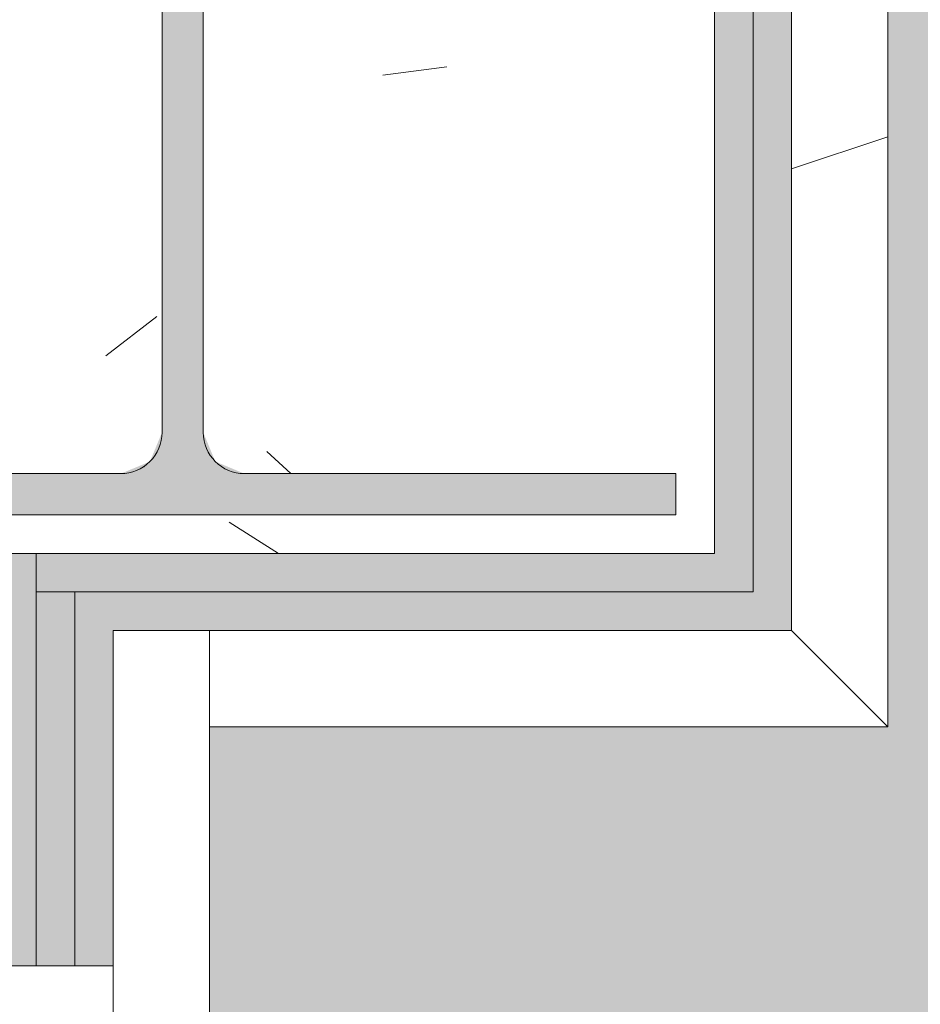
# Model space of a CAD drawing. Header units: millimetres. Extents: x 5980700 to 6194397, y -12939 to 2351883.
# Tile 25 of 124: x 6023979 to 6024213, y 1094 to 1350. Entities that reach past the tile are written whole.
import ezdxf

# ---------------------------------------------------------------- set-up
doc = ezdxf.new("R2010")
doc.units = ezdxf.units.MM
for name, color, linetype, lineweight in [('A-FLOR-PATT', 8, 'Continuous', 18), ('A-GLAZ', 151, 'Continuous', 9), ('A-WALL', 113, 'Continuous', 18), ('A-WALL-PATT', 111, 'Continuous', 25), ('S-COLS', 52, 'Continuous', 9)]:
    doc.layers.add(name, color=color, linetype=linetype, lineweight=lineweight)
pattern_1 = [(216.87, (166.6, 416.5), (1249.498511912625, 833.0022321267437), [208.25, -1874.25]), (206.565, (416.5, 291.55), (-416.4997849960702, -416.4999353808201), [465.661, -465.661]), (198.435, (416.5, 83.3), (-832.9995359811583, -416.5008561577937), [263.4179999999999, -1053.671])]

# ---------------------------------------------------------------- blocks, each defined once
blk = doc.blocks.new('FX-HRT-JANELA_CORRER-4FLS - 270x190cm-4FLS-ALU-3_0cmFolha 5-V61-PLANTA DE CAIMENTO DE PISOS - TÉRREO')
at = {"layer": 'A-GLAZ', "color": 130}
for p, q in [((1349.999999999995, -77.49999999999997), (1349.999999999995, 12.49999999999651)), ((1329.999999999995, -77.5), (1349.999999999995, -77.49999999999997))]:
    blk.add_line(p, q, dxfattribs=at)
blk = doc.blocks.new('FX-PNC-PILAR-TP2 - FX-PNC-PILAR-TP01-4296264-PLANTA DE CAIMENTO DE PISOS - TÉRREO')
at = {"layer": 'A-WALL-PATT', "lineweight": 5}
h = blk.add_hatch(dxfattribs=at)
h.set_pattern_fill('FP_108', color=135, style=0, pattern_type=2)
h.set_pattern_definition([(49.99999999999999, (2e-05, -3e-05), (364.3679291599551, -31.87829433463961), [38.1, -419.1]), (355, (2e-05, -3e-05), (-70.48585119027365, 382.1133031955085), [30.48, -335.28]), (100.451, (30.364, -2.657), (293.8850033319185, 350.2333756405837), [32.38, -356.18]), (46.184, (2e-05, 101.6), (542.1584806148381, -84.08582678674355), [57.15, -628.65]), (96.636, (45.18, 94.59299999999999), (474.8048986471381, 494.8554198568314), [48.57, -534.27]), (351.184, (2e-05, 101.6), (474.8101998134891, 494.8500824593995), [45.72, -502.92]), (21, (50.8, 76.2), (303.2284677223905, -204.530461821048), [38.1, -419.1]), (326, (50.8, 76.2), (123.6038908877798, 368.3760440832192), [30.48, -335.28]), (71.45100000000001, (76.069, 59.15600000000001), (426.8341253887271, 163.8427355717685), [32.38, -356.18]), (37.50000000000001, (2e-05, -3e-05), (6.176645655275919, 169.1101515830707), [16.764, -314.452, 16.764, -323.596, -336.55]), (37.50000000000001, (2e-05, -3e-05), (6.176645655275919, 169.1101515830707), [-671.576, 16.764, -319.786]), (7.499999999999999, (2e-05, -3e-05), (133.63887623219, 200.3614940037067), [16.764, -177.292, 16.764, -306.832, -128.27]), (7.499999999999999, (2e-05, -3e-05), (133.63887623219, 200.3614940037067), [-517.6519999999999, 16.764, -111.506]), (327.5, (-113.284, -3e-05), (271.1818188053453, -11.45836264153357), [16.764, -110.236, 16.764, -379.476, -525.78]), (327.5, (-113.284, -3e-05), (271.1818188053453, -11.45836264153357), [-523.24, 16.764, -509.016]), (317.5, (-164.084, -3e-05), (296.2585102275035, 50.85284694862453), [16.764, -148.336, 16.764, -246.38, -373.38]), (317.5, (-164.084, -3e-05), (296.2585102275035, 50.85284694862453), [-428.244, 16.764, -356.616])])
h.paths.add_polyline_path([(-16456.61587018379, 1211.158178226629), (-16315.61664668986, 1211.158178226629), (-16315.61664668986, 1477.158178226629), (-16581.61301173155, 1477.150365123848), (-16581.61301173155, 1467.158178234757), (-16325.61664668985, 1467.158178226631), (-16325.61664668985, 1456.45817822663), (-16437.56664668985, 1456.45817822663), (-16445.13268924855, 1453.324220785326), (-16448.26664668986, 1445.758178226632), (-16448.26664668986, 1242.558178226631), (-16445.13268924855, 1234.992135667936), (-16437.56664668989, 1231.858178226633), (-16325.61664668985, 1231.858178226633), (-16325.61664668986, 1221.158178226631), (-16581.61301173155, 1221.158178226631), (-16581.61301173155, 1211.158178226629), (-16460.28390427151, 1211.158178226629)])
h.paths.add_polyline_path([(-16469.66301173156, 1231.858178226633), (-16462.09590451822, 1234.994705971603), (-16458.96301173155, 1242.558178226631), (-16458.96664668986, 1445.766953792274), (-16462.10060413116, 1453.324220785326), (-16471.61587018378, 1456.45817822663), (-16581.61301173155, 1456.45817822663), (-16581.61301173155, 1231.858178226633), (-16491.61587018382, 1231.858178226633)])
at = {"layer": 'A-WALL', "color": 130, "lineweight": 9}
for p, q in [((-16315.61664668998, 1211.158178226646), (-16315.61664668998, 1477.158178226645)), ((-16458.96301173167, 1242.558178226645), (-16458.96301173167, 1445.758178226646)), ((-16448.26664668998, 1445.758178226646), (-16448.26664668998, 1242.558178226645)), ((-16581.61301173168, 1231.858178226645), (-16469.66301173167, 1231.858178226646)), ((-16437.56664668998, 1231.858178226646), (-16325.61664668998, 1231.858178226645)), ((-16325.61664668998, 1231.858178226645), (-16325.61664668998, 1221.158178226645)), ((-16462.2535164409, 1221.158178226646), (-16581.61301173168, 1221.158178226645)), ((-16325.61664668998, 1221.158178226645), (-16462.2535164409, 1221.158178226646)), ((-16581.61301173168, 1211.158178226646), (-16460.28390427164, 1211.158178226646)), ((-16460.28390427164, 1211.158178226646), (-16315.61664668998, 1211.158178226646))]:
    blk.add_line(p, q, dxfattribs=at)
for centre, start, end in [((-16469.66301173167, 1242.558178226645), 269.9999999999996, 0), ((-16437.56664668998, 1242.558178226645), 180, 269.9999999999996)]:
    blk.add_arc(centre, 10.70000000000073, start, end, dxfattribs=at)
blk = doc.blocks.new('BE-PMSa-MOD-ARQ-CONEXAODOFUTURO-EX-000-R_rvt-1-PLANTA DE CAIMENTO DE PISOS - TÉRREO')
at = {"layer": 'A-FLOR-PATT', "lineweight": 5}
h = blk.add_hatch(dxfattribs=at)
h.set_pattern_fill('FP_109', color=133, style=0, pattern_type=2)
h.set_pattern_definition([(49.99999999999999, (0, 0), (182.184668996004, -15.93908553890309), [19.05, -209.55]), (355, (0, 0), (-35.24242749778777, 191.0566080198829), [15.24, -167.64]), (100.451, (15.182, -1.328), (146.9425016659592, 175.1166878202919), [16.19, -178.09]), (46.184, (0, 50.8), (271.0788941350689, -42.04327417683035), [28.575, -314.325]), (96.636, (22.59, 47.297), (237.4025071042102, 247.4272132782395), [24.285, -267.135]), (351.184, (0, 50.8), (237.404605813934, 247.4251178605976), [22.86, -251.46]), (21, (25.4, 38.1), (151.6148798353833, -102.2655185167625), [19.05, -209.55]), (326, (25.4, 38.1), (61.80235996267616, 184.1877424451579), [15.24, -167.64]), (71.45100000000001, (38.035, 29.578), (213.4170626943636, 81.92136778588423), [16.19, -178.09]), (37.50000000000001, (0, 0), (3.08832282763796, 84.55507579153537), [8.382, -157.226, 8.382, -161.798, -168.275]), (37.50000000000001, (0, 0), (3.08832282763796, 84.55507579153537), [-335.788, 8.382, -159.893]), (7.499999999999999, (0, 0), (66.81943811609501, 100.1807470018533), [8.382, -88.646, 8.382, -153.416, -64.135]), (7.499999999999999, (0, 0), (66.81943811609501, 100.1807470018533), [-258.826, 8.382, -55.753]), (327.5, (-56.642, 0), (135.5904877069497, -5.7289126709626), [8.382, -55.118, 8.382, -189.738, -262.89]), (327.5, (-56.642, 0), (135.5904877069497, -5.7289126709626), [-261.62, 8.382, -254.508]), (317.5, (-82.042, 0), (148.1288864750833, 25.42676126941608), [8.382, -74.168, 8.382, -123.19, -186.69]), (317.5, (-82.042, 0), (148.1288864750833, 25.42676126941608), [-214.122, 8.382, -178.308])])
h.paths.add_polyline_path([(-4441.627696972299, -8177.825683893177), (-4441.627696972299, -8167.82568389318), (-4451.627696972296, -8167.82568389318), (-4451.627696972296, -8177.825683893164)])
h.paths.add_polyline_path([(20075.50989163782, -8167.825683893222), (20089.3868260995, -8167.825683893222), (20089.38682609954, -5194.841794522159), (19913.38333741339, -5194.841794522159), (19913.38333741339, -4838.84179452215), (20089.38682609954, -4838.841794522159), (20089.38682609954, -2003.841794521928), (19923.3833374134, -2003.841794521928), (19923.38333741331, -1915.841005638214), (15956.88333741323, -1915.841005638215), (15956.88333741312, -2008.841794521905), (15620.88333741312, -2008.841794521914), (15620.88333741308, -1915.841005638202), (12301.88333741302, -1915.841005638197), (12301.88333741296, -2008.841794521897), (11965.88333741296, -2008.84179452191), (11965.88333741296, -1915.841005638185), (9479.379702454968, -1915.841005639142), (9479.379702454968, -1900.841005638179), (8579.379702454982, -1900.841005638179), (8579.379702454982, -2050.841005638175), (11830.88333741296, -2050.841005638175), (11830.88333741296, -2143.841794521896), (12436.88333741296, -2143.841794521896), (12436.88333741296, -2050.84100563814), (15485.88333741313, -2050.841005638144), (15485.88333741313, -2143.841794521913), (16091.88333741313, -2143.841794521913), (16091.88333741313, -2050.841005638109), (19788.3833374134, -2050.841005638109), (19788.3833374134, -2138.841794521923), (19964.38682609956, -2138.841794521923), (19964.38682609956, -4713.841794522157), (19788.3833374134, -4713.841794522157), (19788.3833374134, -5319.841794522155), (19964.38682609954, -5319.841794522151), (19964.38682609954, -8042.825683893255), (8511.785154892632, -8042.825683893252), (8511.785154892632, -4063.84179452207), (8559.379702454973, -4063.841794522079), (8559.379702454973, -3457.84179452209), (8511.785154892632, -3457.84179452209), (8511.785154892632, -2770.84100563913), (8500.374635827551, -2770.84100563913), (8500.374635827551, -2640.841005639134), (8511.785154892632, -2640.841005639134), (8511.785154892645, -2138.841794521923), (8549.379702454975, -2138.826511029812), (8549.379702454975, -1900.841005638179), (8539.379702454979, -1900.841005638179), (8539.379702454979, -1915.841005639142), (8424.379702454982, -1915.841005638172), (8424.379702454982, -2003.841794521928), (8386.785154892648, -2003.841794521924), (8386.785154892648, -3582.841794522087), (8434.379702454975, -3582.841794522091), (8434.379702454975, -3938.841794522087), (8386.78515489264, -3938.841794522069), (8386.78515489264, -8167.825683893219), (19983.39944753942, -8167.825683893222)])
h.paths.add_polyline_path([(-4451.627696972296, -8167.82568389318), (-4451.627696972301, -1915.841005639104), (-4556.62769697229, -1915.841005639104), (-4556.62769697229, -1900.841005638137), (-4566.627696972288, -1900.841005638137), (-4566.627696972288, -2740.841005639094), (-4556.627696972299, -2740.841005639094), (-4556.627696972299, -2751.841005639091), (-4536.622630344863, -2751.841005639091), (-4536.622630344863, -2640.841005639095), (-4517.622630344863, -2640.841005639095), (-4517.622630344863, -2770.841005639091), (-4556.627696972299, -2770.841005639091), (-4556.627696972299, -2780.841005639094), (-4566.627696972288, -2780.841005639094), (-4566.627696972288, -2820.841005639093), (-4576.627696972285, -2820.841005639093), (-4576.627696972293, -8042.825683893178), (-16321.61588607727, -8042.825683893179), (-16321.61588608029, -5319.841794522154), (-16145.61666258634, -5319.841794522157), (-16145.61666258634, -4713.841794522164), (-16321.61588608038, -4713.841794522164), (-16321.61588608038, -2138.841794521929), (-16145.61666258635, -2138.841794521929), (-16145.61666258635, -2050.841005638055), (-12201.61666258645, -2050.841005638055), (-12201.61666258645, -2138.841794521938), (-11585.61666258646, -2138.841794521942), (-11585.61666258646, -2050.841005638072), (-8474.116662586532, -2050.841005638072), (-8474.116662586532, -2138.841794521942), (-7858.116662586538, -2138.841794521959), (-7858.116662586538, -2050.841005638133), (-4596.627696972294, -2049.966749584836), (-4596.627696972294, -1900.841005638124), (-5496.627696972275, -1900.841005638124), (-5496.627696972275, -1915.841005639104), (-7993.116662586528, -1915.841005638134), (-7993.116662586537, -2003.841794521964), (-8339.116662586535, -2003.841794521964), (-8339.116662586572, -1915.841005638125), (-11720.6166625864, -1915.841005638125), (-11720.61666258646, -2003.841794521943), (-12066.61666258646, -2003.841794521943), (-12066.61666258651, -1915.841005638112), (-16280.61666258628, -1915.841005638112), (-16280.61666258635, -2003.84179452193), (-16446.61588608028, -2003.84179452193), (-16446.61588608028, -4838.841794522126), (-16270.61666258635, -4838.841794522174), (-16270.61666258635, -5194.841794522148), (-16446.61588608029, -5194.841794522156), (-16446.61588608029, -8167.825683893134), (-4512.987072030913, -8167.825683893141)])
h.paths.add_polyline_path([(-6183.614845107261, -327.1176804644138), (-6183.612822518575, -327.1195872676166), (-6151.433903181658, -327.1195872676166)])
h.paths.add_polyline_path([(-6183.614845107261, -1157.117680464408), (-6183.612822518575, -1157.119587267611), (-6174.673446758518, -1157.119587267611)])
h.paths.add_polyline_path([(9914.343509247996, -1770.841005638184), (10006.38515489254, -1770.841005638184), (10006.38515489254, -14.61798700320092), (9529.379702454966, -14.61798700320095), (9529.379702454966, -29.61798700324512), (9479.379702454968, -29.61798700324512), (9479.379702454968, -14.61798700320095), (8539.379702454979, -14.617987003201), (8539.379702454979, -29.61798700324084), (8489.37970245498, -28.80444696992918), (8489.37970245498, -14.617987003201), (-2271.114845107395, -14.6179870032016), (-2271.114845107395, -29.61036006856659), (-2321.114845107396, -29.61036006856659), (-2321.114845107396, -14.6179870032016), (-3061.11484510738, -14.61798700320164), (-3061.11484510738, -29.6103600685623), (-3111.114845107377, -29.61036006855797), (-3111.114845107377, -14.61798700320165), (-3280.616662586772, -14.61798700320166), (-3280.616662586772, -29.61036006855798), (-3330.616662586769, -29.61036006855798), (-3330.616662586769, -14.61798700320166), (-4070.616662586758, -14.6179870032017), (-4070.616662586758, -29.61036006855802), (-4120.616662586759, -29.61036006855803), (-4120.616662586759, -14.6179870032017), (-4506.627696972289, -14.61798700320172), (-4506.627696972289, -29.61036006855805), (-4556.62769697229, -29.61036006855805), (-4556.62769697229, -14.61798700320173), (-5496.627696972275, -14.61798700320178), (-5496.627696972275, -29.61036006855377), (-5546.627696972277, -29.61036006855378), (-5546.627696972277, -14.61798700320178), (-6183.614845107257, -14.61798700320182), (-6183.614845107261, -1770.841005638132), (-5546.627696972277, -1770.841005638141), (-5546.627696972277, -1755.841005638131), (-5496.627696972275, -1755.841005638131), (-5496.627696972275, -1770.841005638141), (-4556.62769697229, -1770.841005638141), (-4556.62769697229, -1755.841005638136), (-4506.627696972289, -1755.841005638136), (-4506.627696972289, -1770.841005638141), (-4436.616662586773, -1770.841005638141), (-4436.616662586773, -1682.841794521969), (-4120.616662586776, -1682.841794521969), (-4120.616662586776, -1770.841005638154), (-1313.614873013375, -1770.841005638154), (-1313.614873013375, -1755.841005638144), (-1243.614873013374, -1755.841005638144), (-1243.614873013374, -1770.841005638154), (-403.6148730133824, -1770.841005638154), (-403.6148730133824, -1755.841005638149), (-333.6148730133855, -1755.841005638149), (-333.6148730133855, -1770.841005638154), (748.3833374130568, -1770.841005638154), (748.3833374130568, -1755.841005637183), (818.3833374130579, -1755.841005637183), (818.3833374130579, -1770.841005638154), (1678.38333741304, -1770.841005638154), (1678.38333741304, -1620.841005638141), (-3970.61666258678, -1620.841005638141), (-3970.61666258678, -1532.841794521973), (-4586.616662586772, -1532.841794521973), (-4586.616662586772, -1620.841005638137), (-6033.61484510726, -1620.841005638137), (-6033.61484510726, -164.6179870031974), (9856.385154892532, -164.6179870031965), (9856.385154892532, -1620.841005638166), (8559.379702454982, -1620.841005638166), (8559.379702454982, -1532.841794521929), (7943.379702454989, -1532.841794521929), (7943.379702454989, -1620.841005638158), (2294.383337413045, -1620.970226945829), (2294.383337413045, -1770.841005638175), (3154.383337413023, -1770.841005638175), (3154.383337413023, -1755.841005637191), (3224.383337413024, -1755.841005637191), (3224.383337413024, -1770.841005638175), (4236.385126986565, -1770.841005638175), (4236.385126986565, -1755.841005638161), (4306.385126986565, -1755.841005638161), (4306.385126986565, -1770.841005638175), (5146.385126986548, -1770.841005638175), (5146.385126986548, -1755.841005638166), (5216.38512698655, -1755.841005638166), (5216.38512698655, -1770.841005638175), (8093.379702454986, -1770.841005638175), (8093.379702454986, -1682.841794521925), (8409.379702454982, -1682.841794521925), (8409.379702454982, -1770.841005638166), (8489.37970245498, -1770.841005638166), (8489.37970245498, -1755.841005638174), (8539.379702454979, -1755.841005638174), (8539.379702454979, -1770.841005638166), (9479.379702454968, -1770.841005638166), (9479.379702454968, -1755.841005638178), (9529.379702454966, -1755.841005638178), (9529.379702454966, -1770.841005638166), (9856.385154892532, -1770.841005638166)])
h.paths.add_polyline_path([(2264.383337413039, -1770.841005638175), (2264.383337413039, -1527.841794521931), (1708.383337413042, -1527.841794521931), (1708.383337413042, -1770.841005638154), (1718.38333741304, -1770.841005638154), (1718.38333741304, -1755.841005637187), (1788.383337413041, -1755.841005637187), (1788.383337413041, -1770.841005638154), (1833.383337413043, -1770.841005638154), (1833.383337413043, -1677.841794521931), (2139.383337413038, -1677.841794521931), (2139.383337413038, -1770.841005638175), (2184.38333741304, -1770.841005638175), (2184.38333741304, -1755.841005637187), (2254.383337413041, -1755.841005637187), (2254.383337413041, -1770.841005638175), (2259.025241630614, -1770.841005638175)])
h.paths.add_polyline_path([(16686.35582290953, -1755.841005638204), (19923.38333741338, -1755.841005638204), (19923.3833374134, -1667.841794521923), (20089.38682609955, -1667.841794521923), (20089.38682609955, 1166.15820547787), (19913.38333741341, 1166.158205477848), (19913.38333741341, 1522.158205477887), (20089.38682609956, 1522.158205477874), (20089.38682609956, 4296.158205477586), (19913.3833374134, 4296.158205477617), (19913.38333741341, 4461.658994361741), (15971.88333741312, 4461.658994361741), (15971.88333741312, 4296.158205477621), (15605.88333741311, 4296.158205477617), (15605.88333741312, 4461.658994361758), (12316.88333741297, 4461.658994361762), (12316.88333741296, 4296.158205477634), (11950.88333741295, 4296.158205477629), (11950.88333741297, 4461.658994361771), (8424.379702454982, 4461.658994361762), (8424.379702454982, 140.3820129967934), (8489.37970245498, 140.3820129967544), (8489.37970245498, 130.3820129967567), (8539.379702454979, 130.382012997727), (8539.379702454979, 115.3820129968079), (8549.379702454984, 115.3820129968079), (8549.379702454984, 955.3820129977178), (8539.379702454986, 955.3820129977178), (8539.379702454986, 966.3820129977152), (8519.374635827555, 966.382012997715), (8519.374635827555, 855.3820129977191), (8500.374635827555, 855.3820129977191), (8500.374635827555, 985.382012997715), (8539.379702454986, 985.3820129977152), (8539.379702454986, 995.3820129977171), (8549.379702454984, 995.3820129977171), (8549.379702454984, 4336.658994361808), (11825.88333741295, 4336.658994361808), (11825.88333741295, 4171.158205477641), (12441.88333741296, 4171.158205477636), (12441.88333741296, 4336.658994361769), (15480.88333741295, 4336.658994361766), (15480.88333741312, 4171.158205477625), (16096.88333741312, 4171.15820547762), (16097.48518693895, 4336.658994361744), (19788.3833374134, 4336.658994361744), (19788.38333741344, 4171.158205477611), (19964.38682609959, 4171.158205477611), (19964.38682609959, 1647.158205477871), (19788.38333741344, 1647.158205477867), (19788.38333741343, 1041.158205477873), (19964.38682609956, 1041.158205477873), (19964.38682609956, -1532.841794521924), (19788.38333741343, -1532.841794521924), (19788.38333741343, -1620.841005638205), (16091.88333741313, -1620.841005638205), (16091.88333741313, -1527.84179452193), (15485.88333741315, -1527.841794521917), (15485.88333741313, -1620.841005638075), (12436.88333741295, -1620.841005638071), (12436.88333741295, -1527.841794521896), (11830.88333741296, -1527.841794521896), (11830.88333741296, -1620.841005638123), (10286.38515489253, -1620.841005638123), (10286.38515489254, 265.3820129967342), (8579.379702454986, 265.3820129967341), (8579.379702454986, 115.3820129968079), (9479.379702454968, 115.3820129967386), (9479.379702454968, 130.3820129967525), (9509.37970245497, 130.3820129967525), (9509.37970245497, 140.3820129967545), (10161.38515489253, 140.3820129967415), (10161.38515489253, -1755.841005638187), (11965.88333741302, -1755.841005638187), (11965.88333741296, -1662.841794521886), (12301.88333741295, -1662.84179452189), (12301.88333741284, -1755.841005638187), (15620.88333741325, -1755.841005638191), (15620.88333741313, -1662.841794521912), (15956.88333741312, -1662.841794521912), (15956.88333741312, -1755.841005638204), (16417.78746090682, -1755.841005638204)])
h.paths.add_polyline_path([(-6868.469615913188, -1755.841005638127), (-6338.614845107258, -1755.841005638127), (-6338.614845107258, 140.3896399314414), (-5546.627696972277, 140.3896399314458), (-5546.627696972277, 130.3896399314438), (-5496.627696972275, 130.389639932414), (-5496.627696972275, 115.3896399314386), (-4596.627696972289, 115.3896399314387), (-4596.627696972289, 265.3896399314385), (-6463.614845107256, 265.3896399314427), (-6463.614845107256, -1620.841005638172), (-7858.116662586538, -1620.841005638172), (-7858.116662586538, -1532.841794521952), (-8474.116662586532, -1532.841794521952), (-8474.116662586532, -1620.84100563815), (-11585.61666258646, -1620.84100563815), (-11585.61666258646, -1532.841794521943), (-12201.61666258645, -1532.841794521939), (-12201.61666258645, -1620.841005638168), (-16145.61666258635, -1620.841005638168), (-16145.61666258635, -1532.841794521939), (-16321.61588608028, -1532.841794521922), (-16321.61588608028, 1041.158205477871), (-16145.61666258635, 1041.158205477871), (-16145.61666258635, 1647.158205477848), (-16321.6158860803, 1647.158205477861), (-16321.6158860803, 4171.158205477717), (-16145.61666258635, 4171.158205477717), (-16145.61666258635, 4337.158913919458), (-12201.61666258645, 4337.158913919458), (-12201.61666258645, 4171.158205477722), (-11585.61666258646, 4171.158205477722), (-11585.61666258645, 4337.158913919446), (-8474.116662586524, 4337.158913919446), (-8474.116662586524, 4171.158205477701), (-7858.116662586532, 4171.158205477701), (-7858.116662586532, 4337.158913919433), (-4576.627696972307, 4337.158913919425), (-4576.627696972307, 1035.389639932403), (-4566.627696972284, 1035.389639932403), (-4566.627696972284, 995.3896399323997), (-4556.62769697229, 995.3896399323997), (-4556.62769697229, 985.3896399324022), (-4517.622630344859, 985.3896399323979), (-4517.622630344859, 855.389639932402), (-4536.622630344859, 855.389639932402), (-4536.622630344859, 966.3896399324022), (-4556.62769697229, 966.3896399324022), (-4556.62769697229, 955.3896399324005), (-4566.627696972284, 955.3896399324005), (-4566.627696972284, 115.3896399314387), (-4556.62769697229, 115.3896399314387), (-4556.62769697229, 130.3896399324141), (-4506.627696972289, 130.3896399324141), (-4506.627696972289, 140.3896399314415), (-4451.627696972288, 140.3896399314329), (-4451.711295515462, 4461.658994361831), (-7983.116662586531, 4461.65899436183), (-7983.116662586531, 4296.158205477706), (-8349.116662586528, 4296.158205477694), (-8349.200261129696, 4461.658994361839), (-11710.61666258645, 4461.658994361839), (-11710.61666258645, 4296.158205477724), (-12076.61666258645, 4296.158205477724), (-12076.7002611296, 4461.658994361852), (-16280.61666258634, 4461.658994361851), (-16280.61666258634, 4306.158205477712), (-16446.61588608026, 4306.158205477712), (-16446.61588608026, 1512.158205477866), (-16280.61666258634, 1512.158205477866), (-16280.61666258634, 1497.158205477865), (-16270.61666258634, 1497.158205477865), (-16270.61666258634, 1166.158205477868), (-16446.61588608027, 1166.158205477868), (-16446.61588608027, -1667.841794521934), (-16280.61666258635, -1667.841794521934), (-16280.61666258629, -1755.841005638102), (-12066.61666258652, -1755.841005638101), (-12066.61666258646, -1667.841794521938), (-11720.61666258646, -1667.841794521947), (-11720.61666258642, -1755.841005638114), (-8339.116662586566, -1755.841005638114), (-8339.116662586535, -1667.841794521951), (-7993.116662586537, -1667.841794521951), (-7993.116662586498, -1755.841005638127), (-7457.340251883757, -1755.841005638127)])
h.paths.add_polyline_path([(10006.38316409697, -1157.11958726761), (10006.38515489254, -1157.117680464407), (9997.443780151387, -1157.11958726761)])
h.paths.add_polyline_path([(10006.38316409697, -327.1195872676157), (10006.38515489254, -327.1176804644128), (9997.443780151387, -327.1195872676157)])
h.paths.add_polyline_path([(7264.425647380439, 115.3820129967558), (7919.878136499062, 115.3820129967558), (7919.878136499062, 265.3820129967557), (6363.379702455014, 265.3820129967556), (6363.379702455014, 115.3820129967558)])
h.paths.add_polyline_path([(6323.379702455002, 115.3820129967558), (6333.379702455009, 115.3820129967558), (6333.379702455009, 265.3820129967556), (2116.385126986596, 265.3820129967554), (2116.385126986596, 1037.158205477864), (2296.38333741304, 1037.158205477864), (2296.38333741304, 1651.158205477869), (2116.385126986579, 1651.158205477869), (2116.385126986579, 2814.158994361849), (1966.385126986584, 2814.158994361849), (1966.385126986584, 2804.158994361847), (1981.385126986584, 2804.158994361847), (1981.385126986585, 1516.158205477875), (2161.383337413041, 1516.158205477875), (2161.383337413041, 1172.158205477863), (1981.385126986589, 1172.158205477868), (1981.385126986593, 130.382012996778), (6323.379702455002, 130.3820129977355)])
h.paths.add_polyline_path([(7949.878136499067, 115.3820129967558), (7963.379702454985, 115.3820129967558), (7963.379702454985, 130.3820129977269), (8078.379702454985, 130.3820129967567), (8078.379702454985, 296.3913006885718), (8254.379702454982, 296.4037829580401), (8254.379702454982, 1172.158205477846), (8076.38333741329, 1172.158205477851), (8076.38333741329, 1516.158205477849), (8254.379702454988, 1516.158205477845), (8254.379702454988, 4306.158205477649), (8078.383337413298, 4306.158205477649), (8078.383337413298, 4471.658994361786), (7658.883337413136, 4471.658994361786), (7658.883337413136, 4476.658994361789), (7618.883337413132, 4476.658994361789), (7618.883337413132, 4486.658994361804), (2618.883337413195, 4486.658994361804), (2618.883337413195, 4476.658994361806), (2578.8833374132, 4476.658994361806), (2578.8833374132, 4471.658994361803), (2159.383337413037, 4471.658994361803), (2159.383337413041, 4306.158205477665), (1981.385126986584, 4306.158205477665), (1981.385126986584, 3744.158994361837), (1966.385126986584, 3744.158994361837), (1966.385126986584, 2844.158994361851), (2116.385126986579, 2844.158994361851), (2116.385126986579, 4171.158205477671), (2294.38333741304, 4171.158205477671), (2294.38333741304, 4336.658994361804), (7943.383337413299, 4336.658994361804), (7943.383337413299, 4171.158205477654), (8119.379702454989, 4171.158205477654), (8119.379702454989, 1651.158205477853), (7941.383337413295, 1651.158205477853), (7941.383337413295, 1037.158205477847), (8119.379702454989, 1037.158205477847), (8119.379702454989, 431.3942088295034), (7949.878136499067, 431.3817265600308), (7949.878136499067, 130.3820129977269)])
h.paths.add_polyline_path([(1686.385126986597, 115.3820129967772), (1836.385126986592, 115.3820129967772), (1836.385126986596, 2754.15899436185), (1821.385126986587, 2754.15899436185), (1821.385126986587, 2804.158994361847), (1836.385126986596, 2804.158994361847), (1836.385126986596, 3744.158994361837), (1821.385126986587, 3744.158994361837), (1821.385126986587, 3794.158994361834), (1836.385126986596, 3794.158994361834), (1836.385126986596, 3907.158994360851), (1774.885126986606, 3907.158994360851), (1774.885126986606, 3919.658994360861), (1049.885126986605, 3919.658994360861), (1049.885126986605, 3954.658994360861), (1769.885126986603, 3954.658994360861), (1769.885126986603, 3961.658994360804), (386.3851269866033, 3961.658994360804), (386.3851269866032, 4486.658994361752), (-333.6148451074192, 4486.658994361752), (-333.6148451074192, 4407.158913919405), (-318.6148451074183, 4407.158913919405), (-318.6148451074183, 4357.158913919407), (-333.6148451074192, 4357.158913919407), (-333.6148451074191, 3617.158913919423), (-318.6148451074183, 3617.158913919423), (-318.6148451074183, 3567.158913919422), (-333.6148451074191, 3567.158913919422), (-333.6148451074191, 3238.903506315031), (-183.6148451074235, 3238.903506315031), (-183.6148451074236, 4337.158913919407), (236.3851269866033, 4337.158913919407), (236.3851269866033, 3811.658994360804), (1686.385126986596, 3811.658994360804), (1686.385126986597, 265.3820129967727), (444.3857207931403, 265.3820129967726), (444.3857207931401, 2287.15820547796), (81.29247742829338, 2287.15820547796), (81.2924774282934, 2137.15820547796), (294.3857207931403, 2137.15820547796), (294.3857207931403, 1698.268829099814), (304.3857207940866, 1698.268829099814), (304.3857207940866, 1648.268829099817), (294.3857207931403, 1648.268829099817), (295.5425980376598, 308.2688290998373), (304.385720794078, 308.2688290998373), (304.385720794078, 258.2688290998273), (294.3857207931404, 258.2688290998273), (294.3857207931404, 115.3820129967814), (1680.297920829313, 115.3820129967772)])
h.paths.add_polyline_path([(-2016.707522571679, 1971.140541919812), (-1743.707740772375, 1971.14801826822), (-1743.707740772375, 2121.140541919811), (-1993.707304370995, 2121.140541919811), (-1993.707304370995, 1971.148018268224), (-2018.707522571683, 1971.148018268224), (-2018.707522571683, 2121.140541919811), (-2422.616662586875, 2121.140541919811), (-2422.616662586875, 2245.558205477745), (-3006.114845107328, 2245.558205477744), (-3006.114845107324, 3007.158913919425), (-2018.707522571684, 3007.158913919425), (-2018.707522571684, 3238.903506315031), (-3156.114845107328, 3238.903506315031), (-3156.114845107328, 1971.140541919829), (-2784.616662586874, 1971.14054191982), (-2784.616662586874, 2095.558205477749), (-2572.616662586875, 2095.558205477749), (-2572.616662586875, 1971.140541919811), (-2018.707522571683, 1971.140541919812)])
h.paths.add_polyline_path([(-1993.707304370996, 3007.158913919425), (-1743.707740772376, 3007.158913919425), (-1743.707740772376, 3238.903506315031), (-1993.707304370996, 3238.903506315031), (-1993.707304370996, 3094.949362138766)])
h.paths.add_polyline_path([(1801.885126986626, 3919.658994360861), (1836.385126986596, 3919.658994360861), (1836.385126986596, 3961.658994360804), (1801.885126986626, 3961.658994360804), (1801.885126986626, 3927.158994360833)])
at = {"layer": 'A-WALL', "lineweight": 5}
for points in [[(-16295.61666258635, 1191.158205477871), (-16295.61666258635, 1487.158205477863), (-16305.61666258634, 1487.158205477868), (-16305.61666258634, 1191.158205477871)], [(-16456.61588608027, 1191.158205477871), (-16305.61666258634, 1191.158205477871), (-16305.61666258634, 1201.158205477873), (-16471.61588608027, 1201.158205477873), (-16471.61588608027, 1191.158205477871)]]:
    blk.add_hatch(color=50, dxfattribs=at).paths.add_polyline_path(points)
at = {"layer": 'A-WALL'}
for points in [[(-16315.20899850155, 1201.158205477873), (-16305.61666258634, 1201.158205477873), (-16305.61666258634, 1477.158205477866), (-16315.61666258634, 1477.158205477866), (-16315.61666258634, 1201.158205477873)], [(-16491.6158860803, 1201.158205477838), (-16315.61666258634, 1201.158205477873), (-16315.61666258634, 1211.158205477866), (-16491.6158860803, 1211.158205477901)]]:
    blk.add_hatch(color=253, dxfattribs=at).paths.add_polyline_path(points)
at = {"layer": 'A-WALL', "lineweight": 5}
h = blk.add_hatch(color=9, dxfattribs=at)
h.paths.add_polyline_path([(-16491.6158860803, -1692.841794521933), (-16481.61588608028, -1691.730648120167), (-16481.61588608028, -1595.841794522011), (-16491.6158860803, -1595.841794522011), (-16491.6158860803, -1691.559736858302)])
h.paths.add_polyline_path([(-16491.6158860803, 1104.158205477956), (-16481.61588608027, 1104.158205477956), (-16481.61588608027, 1201.158205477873), (-16491.6158860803, 1201.158205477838), (-16491.6158860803, 1166.158205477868)])
h = blk.add_hatch(color=50, dxfattribs=at)
h.paths.add_polyline_path([(-16471.61588608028, -1692.841794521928), (-16471.61588608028, -1595.841794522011), (-16481.61588608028, -1595.841794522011), (-16481.61588608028, -1692.841794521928)])
h.paths.add_polyline_path([(-16471.61588608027, 1104.158205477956), (-16471.61588608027, 1201.158205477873), (-16481.61588608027, 1201.158205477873), (-16481.61588608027, 1104.158205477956)])
at = {"layer": 'A-WALL-PATT', "lineweight": 5}
h = blk.add_hatch(dxfattribs=at)
h.set_pattern_fill('FP_129', color=71, style=0, pattern_type=2)
h.set_pattern_definition(pattern_1)
h.paths.add_polyline_path([(-16270.61666258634, 1166.158205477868), (-16270.61666258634, 1497.158205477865), (-16295.61666258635, 1497.158205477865), (-16295.61666258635, 1191.158205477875), (-16290.39979144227, 1185.941334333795)])
h = blk.add_hatch(color=57, dxfattribs=at)
h.paths.add_polyline_path([(-16581.61302762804, -1702.84179452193), (-16491.6158860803, -1702.84179452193), (-16491.6158860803, -1595.841794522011), (-16581.61588608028, -1595.841794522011), (-16581.61460212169, -1643.904017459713)])
h.paths.add_polyline_path([(-16543.61484510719, 1104.158205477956), (-16491.6158860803, 1104.158205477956), (-16491.6158860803, 1211.158205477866), (-16581.61588608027, 1211.158205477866), (-16581.61588608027, 1104.158205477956), (-16561.61588608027, 1104.158205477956)])
h = blk.add_hatch(dxfattribs=at)
h.set_pattern_fill('FP_129', color=71, style=0, pattern_type=2)
h.set_pattern_definition(pattern_1)
h.paths.add_polyline_path([(-16471.61588608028, -1682.841794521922), (-16446.61588608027, -1682.841794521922), (-16446.61588608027, 1191.158205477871), (-16471.61588608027, 1191.158205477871), (-16471.61588608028, -1643.904017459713)])
at = {"layer": 'S-COLS', "lineweight": 5}
blk.add_hatch(color=256, dxfattribs=at).paths.add_polyline_path([(-16543.61484510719, 1221.158205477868), (-16325.61666258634, 1221.158205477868), (-16325.61666258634, 1231.85820547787), (-16437.56666258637, 1231.85820547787), (-16445.13270514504, 1234.992162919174), (-16448.26666258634, 1242.558205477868), (-16448.26666258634, 1445.758205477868), (-16445.13270514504, 1453.324248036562), (-16437.56666258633, 1456.458205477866), (-16325.61666258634, 1456.458205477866), (-16325.61666258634, 1467.158205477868), (-16581.61607243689, 1467.157978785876), (-16581.61302762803, 1456.458205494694), (-16469.66193727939, 1456.457753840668), (-16462.0959204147, 1453.321677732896), (-16458.96302762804, 1444.825053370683), (-16458.96666258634, 1242.549429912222), (-16462.10062002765, 1234.992162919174), (-16469.66193727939, 1231.858657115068), (-16581.61302762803, 1231.85820547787), (-16581.61302762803, 1221.158205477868), (-16565.53407122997, 1221.158205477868)])
at = {"layer": 'A-WALL', "color": 90, "lineweight": 5}
for p, q in [((-16270.61666258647, 1166.158205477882), (-16270.61666258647, 1497.158205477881)), ((-16315.61666258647, 1477.158205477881), (-16315.61666258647, 1211.158205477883)), ((-16305.61666258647, 1201.158205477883), (-16305.61666258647, 1477.158205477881)), ((-16491.6158860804, 1201.158205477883), (-16491.6158860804, 1211.158205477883)), ((-16491.6158860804, 1201.158205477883), (-16491.6158860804, 1211.158205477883)), ((-16315.61666258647, 1211.158205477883), (-16471.6158860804, 1211.158205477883)), ((-16481.6158860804, 1201.158205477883), (-16491.6158860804, 1201.158205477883)), ((-16491.6158860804, 1104.158205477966), (-16491.6158860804, 1201.158205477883)), ((-16471.6158860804, 1201.158205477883), (-16481.6158860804, 1201.158205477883)), ((-16481.6158860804, 1104.158205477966), (-16481.6158860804, 1201.158205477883)), ((-16471.6158860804, 1201.158205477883), (-16315.61666258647, 1201.158205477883)), ((-16305.61666258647, 1201.158205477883), (-16315.61666258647, 1201.158205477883)), ((-16446.6158860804, -1682.84179452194), (-16446.6158860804, 1191.158205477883)), ((-16295.61666258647, 1191.158205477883), (-16270.61666258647, 1166.158205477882)), ((-16270.61666258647, 1166.158205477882), (-16295.61666258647, 1191.158205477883)), ((-16446.6158860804, 1166.158205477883), (-16270.61666258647, 1166.158205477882))]:
    blk.add_line(p, q, dxfattribs=at)
at = {"layer": 'A-WALL', "color": 130, "lineweight": 9}
for p, q in [((-16295.61666258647, 1191.158205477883), (-16295.61666258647, 1477.158205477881)), ((-16471.6158860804, 1191.158205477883), (-16315.61666258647, 1191.158205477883)), ((-16471.6158860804, 1104.158205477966), (-16471.6158860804, 1191.158205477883)), ((-16315.61666258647, 1191.158205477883), (-16305.61666258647, 1191.158205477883)), ((-16305.61666258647, 1191.158205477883), (-16295.61666258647, 1191.158205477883))]:
    blk.add_line(p, q, dxfattribs=at)
at = {"layer": 'A-WALL', "color": 250, "lineweight": 5}
blk.add_line((-16491.6158860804, 1211.158205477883), (-16581.61302762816, 1211.158205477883), dxfattribs=at)
at = {"layer": 'S-COLS', "color": 90, "lineweight": 5}
for p, q in [((-16458.96666258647, 1445.758205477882), (-16458.96666258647, 1242.558205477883)), ((-16448.26666258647, 1242.558205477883), (-16448.26666258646, 1445.758205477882)), ((-16469.66666258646, 1231.858205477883), (-16581.61666258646, 1231.858205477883)), ((-16325.61666258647, 1231.858205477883), (-16437.56666258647, 1231.858205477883)), ((-16325.61666258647, 1221.158205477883), (-16325.61666258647, 1231.858205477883)), ((-16581.61666258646, 1221.158205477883), (-16325.61666258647, 1221.158205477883))]:
    blk.add_line(p, q, dxfattribs=at)
for centre, radius, start, end in [((-16469.66666258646, 1242.558205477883), 10.70000000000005, 270.0000000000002, 6.106664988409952e-13), ((-16437.56666258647, 1242.558205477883), 10.69999999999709, 180, 269.9999999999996)]:
    blk.add_arc(centre, radius, start, end, dxfattribs=at)
at = {"layer": 'A-GLAZ', "color": 250, "lineweight": 5, "rotation": 89.99999999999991}
blk.add_blockref('FX-HRT-JANELA_CORRER-4FLS - 270x190cm-4FLS-ALU-3_0cmFolha 5-V61-PLANTA DE CAIMENTO DE PISOS - TÉRREO', (-16549.1158860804, -245.8417945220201), dxfattribs=at)
at = {"layer": 'A-WALL', "color": 250, "lineweight": 5}
blk.add_blockref('FX-PNC-PILAR-TP2 - FX-PNC-PILAR-TP01-4296264-PLANTA DE CAIMENTO DE PISOS - TÉRREO', (-1.589655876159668e-05, 2.72512435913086e-05), dxfattribs=at)

msp = doc.modelspace()

# ---------------------------------------------------------------- block references
at = {"lineweight": 5}
msp.add_blockref('BE-PMSa-MOD-ARQ-CONEXAODOFUTURO-EX-000-R_rvt-1-PLANTA DE CAIMENTO DE PISOS - TÉRREO', (6040474.816446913, 0), dxfattribs=at)

doc.saveas('drawing.dxf')
